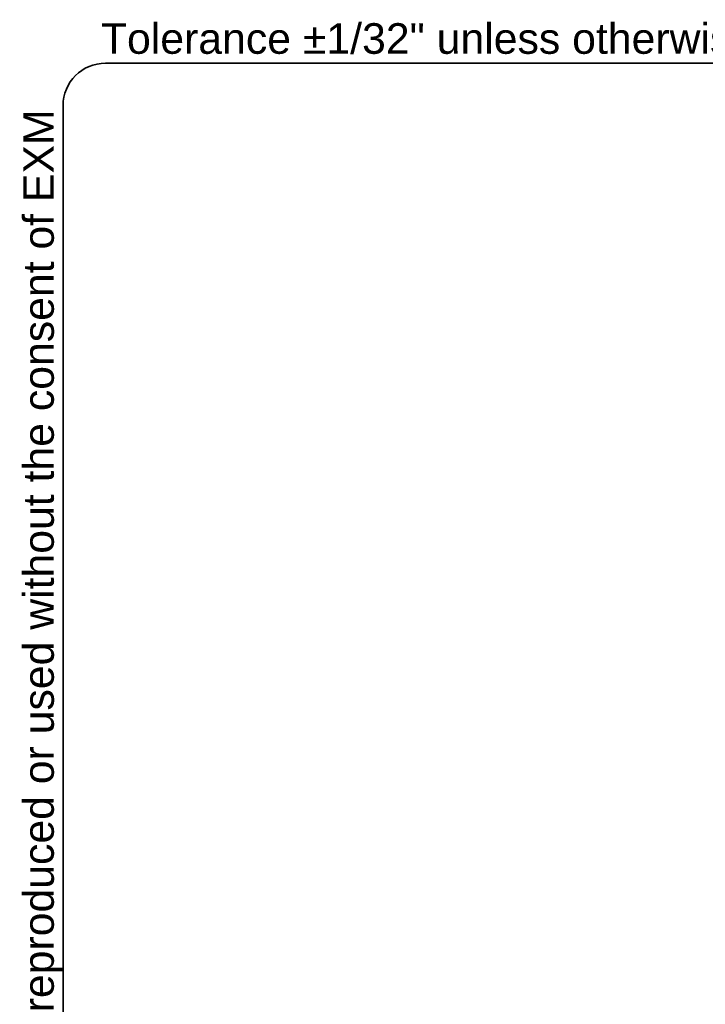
# Model space of a CAD drawing. Header units: inches. Extents: x 0 to 240, y -11 to 156.
# Tile 14 of 34: x 4 to 33, y 114 to 156. Entities that reach past the tile are written whole.
import ezdxf

# ---------------------------------------------------------------- set-up
doc = ezdxf.new("R2010")
doc.units = ezdxf.units.IN
doc.header["$LTSCALE"] = 14.423415
doc.header["$MEASUREMENT"] = 0
doc.layers.get('0').update_dxf_attribs({"lineweight": 25})
doc.layers.add('Sketch Geometry(ANSI)', color=7, linetype='Continuous', lineweight=25)
doc.layers.add('Symbols(ANSI)', color=7, linetype='Continuous', lineweight=25)
doc.styles.add('Current-ANSI', font='arial.ttf')

# ---------------------------------------------------------------- blocks, each defined once
blk = doc.blocks.new('Borders 8_EXM - B (Inch)')
at = {"layer": 'Sketch Geometry(ANSI)', "linetype": 'Continuous', "lineweight": 35}
for p, q in [((16.3979, 10.6915), (0.5229, 10.6915)), ((0.3979, 10.5665), (0.3979, 0.2545))]:
    blk.add_line(p, q, dxfattribs=at)
blk.add_arc((0.5229, 10.5665), 0.125, 90, 180, dxfattribs=at)
at = {"layer": 'Symbols(ANSI)', "color": 7, "insert": (0.5091, 10.6919), "char_height": 0.09, "attachment_point": 7, "style": 'Current-ANSI'}
blk.add_mtext('Tolerance ±1/32" unless otherwise specified', dxfattribs=at)
at = {"layer": 'Symbols(ANSI)', "color": 7, "insert": (0.3979, 5.4193), "char_height": 0.09, "attachment_point": 7, "rotation": 90, "style": 'Current-ANSI'}
blk.add_mtext('This drawing is confidential and must not be reproduced or used without the consent of EXM', dxfattribs=at)
at = {"layer": 'Symbols(ANSI)', "color": 7, "style": 'Current-ANSI'}
blk.add_attdef('FILENAME_AND_PATH_001', (6.1601, 10.7181), '', height=0.09, dxfattribs=at)

msp = doc.modelspace()

# ---------------------------------------------------------------- block references
at = {"xscale": 14.42341479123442, "yscale": 14.42341479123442, "zscale": 14.42341479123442}
msp.add_blockref('Borders 8_EXM - B (Inch)', (0, 0), dxfattribs=at)

doc.saveas('drawing.dxf')
